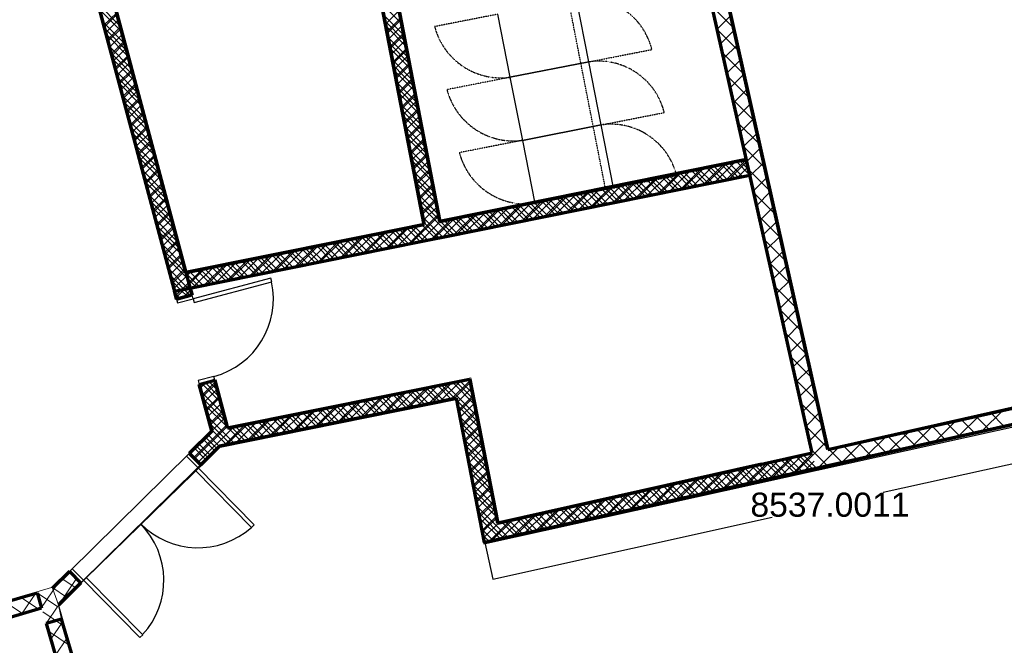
# Model space of a CAD drawing. Header units: millimetres. Extents: x 98667 to 994031, y -2704 to 533009.
# Tile 229 of 256: x 666560 to 678817, y 383785 to 391575. Entities that reach past the tile are written whole.
import ezdxf

# ---------------------------------------------------------------- set-up
doc = ezdxf.new("R2010")
doc.units = ezdxf.units.MM
doc.linetypes.add('HIDDEN2', pattern=[0.1875, 0.125, -0.0625])
for name, color, linetype, lineweight in [('0_F&B AREA', 3, 'Continuous', 0), ('A-WALL-FNSH', 1, 'Continuous', 15), ('A-WALL-FULL', 6, 'Continuous', 70), ('A-WALL-PATT', 5, 'Continuous', 15), ('AP0300R00$1$A-DOOR-FULL', 2, 'Continuous', 25), ('AP0300R00$1$A-DOOR-HEAD', 3, 'Continuous', 35)]:
    doc.layers.add(name, color=color, linetype=linetype, lineweight=lineweight)
doc.layers.add('A-WALL-PATT-50', color=5, linetype='Continuous')
doc.layers.add('STAIRCASE-7$0$A-WALL-HATCH', color=253, linetype='Continuous')
doc.styles.get("Standard").update_dxf_attribs({"font": 'arial.ttf'})

msp = doc.modelspace()

# ---------------------------------------------------------------- linework, layer by layer
at = {"color": 251, "linetype": 'HIDDEN2', "ltscale": 0.02}
for p, q in [((673546, 391031, 0), (673393, 391816, 0)), ((672509, 391643, 0), (671724, 391489, 0)), ((673645, 391050, 0), (674430, 391204, 0)), ((673700, 390246, 0), (673546, 391031, 0)), ((672663, 390858, 0), (671878, 390704, 0)), ((673799, 390265, 0), (674584, 390419, 0)), ((673854, 389461, 0), (673700, 390246, 0)), ((672817, 390073, 0), (672032, 389919, 0)), ((673952, 389480, 0), (674738, 389634, 0))]:
    msp.add_line(p, q, dxfattribs=at)
at = {"color": 251, "ltscale": 0.02}
for p, q in [((673645, 391050, 0), (673491, 391835, 0)), ((672509, 391643, 0), (672663, 390858, 0)), ((672663, 390858, 0), (673645, 391050, 0)), ((673645, 391050, 0), (672663, 390858, 0)), ((673799, 390265, 0), (673645, 391050, 0)), ((672663, 390858, 0), (672817, 390073, 0)), ((672817, 390073, 0), (673799, 390265, 0)), ((673799, 390265, 0), (672817, 390073, 0)), ((673952, 389480, 0), (673799, 390265, 0)), ((672817, 390073, 0), (672971, 389288, 0)), ((672971, 389288, 0), (673952, 389480, 0))]:
    msp.add_line(p, q, dxfattribs=at)
at = {"color": 251, "extrusion": (1.05747e-05, 2.72671e-06, 1)}
for p, q in [((669685, 388357, 0), (668719, 388099, 0)), ((668731, 388052, 0), (669697, 388310, 0)), ((669697, 388310, 0), (669685, 388357, 0)), ((668706, 388148, 0), (668513, 388096, 0)), ((668513, 388096, 0), (668525, 388048, 0)), ((668525, 388048, 0), (668719, 388099, 0)), ((668719, 388099, 0), (668706, 388148, 0)), ((668719, 388099, 0), (668731, 388052, 0)), ((668976, 387133, 0), (668783, 387082, 0)), ((668783, 387082, 0), (668796, 387033, 0)), ((668796, 387033, 0), (668989, 387085, 0)), ((668989, 387085, 0), (668976, 387133, 0))]:
    msp.add_line(p, q, dxfattribs=at)
at = {"color": 251, "linetype": 'HIDDEN2', "ltscale": 0.02}
for centre, radius, start, end in [((673610, 390998, 0), 846, 14.1024, 98.0881), ((672553, 391708, 0), 857, 194.8171, 277.3734), ((673764, 390213, 0), 846, 14.1024, 98.0881), ((672707, 390923, 0), 857, 194.8171, 277.3734), ((673918, 389428, 0), 846, 14.1024, 98.0881), ((672861, 390138, 0), 857, 194.8171, 277.3734)]:
    msp.add_arc(centre, radius, start, end, dxfattribs=at)
at = {"color": 251, "extrusion": (1.05747e-05, 2.72671e-06, 1)}
msp.add_ellipse((668719, 388099, 0), major_axis=(966, 258, 0), ratio=1, start_param=4.712355, end_param=6.234521, dxfattribs=at)
at = {"layer": '0_F&B AREA', "color": 251, "extrusion": (-8.97989e-08, -2.5816e-08, 1)}
for p, q in [((671999, 386862, 0), (669049, 386266, 0)), ((672348, 385065, 0), (671999, 386862, 0)), ((680678, 386928, 0), (672348, 385065, 0)), ((669049, 386266, 0), (667043, 384289, 0)), ((667043, 384289, 0), (667081, 384112, 0)), ((667081, 384112, 0), (667589, 382385, 0))]:
    msp.add_line(p, q, dxfattribs=at)
at = {"layer": 'A-WALL-FNSH', "color": 251, "linetype": 'ByBlock'}
for p, q in [((674234, 395907), (675590, 389847, 0)), ((667256, 392754, 0), (668498, 388093, 0)), ((671082, 392807, 0), (671802, 389082, 0)), ((668642, 388446, 0), (667515, 392674, 0)), ((670900, 392538, 0), (671576, 389036, 0)), ((671802, 389082, 0), (675590, 389847, 0)), ((668702, 388221, 0), (674414, 389375, 0)), ((671576, 389036, 0), (668642, 388446, 0)), ((668720, 388152, 0), (668702, 388221, 0)), ((668498, 388093, 0), (668513, 388096, 0)), ((668706, 388148, 0), (668720, 388152, 0)), ((672337, 385047, 0), (671988, 386844, 0)), ((672337, 385047, 0), (680863, 386954, 0)), ((667168, 384714, 0), (666955, 384503, 0)), ((667329, 384550, 0), (667054, 384278, 0)), ((666955, 384504, 0), (666341, 384322, 0))]:
    msp.add_line(p, q, dxfattribs=at)
at = {"layer": 'A-WALL-FNSH', "color": 251}
for p, q in [((668989, 387085, 0), (669004, 387089, 0)), ((669158, 386508, 0), (669004, 387089, 0)), ((669158, 386508, 0), (672176, 387117, 0)), ((672527, 385310, 0), (672176, 387117, 0)), ((668796, 387033, 0), (668781, 387030, 0)), ((668781, 387030, 0), (668934, 386455, 0)), ((671988, 386844, 0), (669056, 386252, 0)), ((668934, 386455, 0), (668662, 386187, 0)), ((669056, 386252, 0), (668824, 386024, 0)), ((672509, 385321, 0), (675791, 386056, 0))]:
    msp.add_line(p, q, dxfattribs=at)
at = {"layer": 'A-WALL-FULL', "color": 251}
for p, q in [((676424, 386182), (674246, 395924, 0)), ((676621, 386225), (674442, 395962, 0)), ((667273, 392748, 0), (668513, 388096, 0)), ((671070, 392789, 0), (671790, 389064, 0)), ((668706, 388148, 0), (667498, 392679, 0)), ((671594, 389025, 0), (670912, 392555, 0)), ((671790, 389064, 0), (675603, 389834, 0)), ((671633, 388829, 0), (675647, 389639, 0)), ((668632, 388426, 0), (671594, 389025, 0)), ((668487, 388193, 0), (671633, 388829, 0)), ((668513, 388096, 0), (668706, 388148, 0)), ((668796, 387033, 0), (668989, 387085, 0)), ((669148, 386490, 0), (668989, 387085, 0)), ((669148, 386490, 0), (672164, 387099, 0)), ((672512, 385307, 0), (672164, 387099, 0)), ((676620, 386225, 0), (680635, 387124)), ((668796, 387033, 0), (668951, 386451, 0)), ((671999, 386862, 0), (669049, 386266, 0)), ((672348, 385065, 0), (671999, 386862, 0)), ((668951, 386451, 0), (668673, 386176, 0)), ((669049, 386266, 0), (668814, 386034, 0)), ((668669, 386179, 0), (668814, 386034, 0)), ((672512, 385307, 0), (676424, 386182)), ((667178, 384703, 0), (666968, 384495, 0)), ((667178, 384703, 0), (667322, 384558, 0)), ((667319, 384561, 0), (667043, 384289, 0))]:
    msp.add_line(p, q, dxfattribs=at)
at = {"layer": 'A-WALL-FULL', "color": 251, "linetype": 'ByBlock'}
for p, q in [((676424, 386182, 0), (674246, 395924, 0)), ((674442, 395962, 0), (676621, 386225, 0)), ((667273, 392748, 0), (668487, 388193, 0)), ((671790, 389064, 0), (671070, 392789, 0)), ((668626, 388424, 0), (667498, 392679, 0)), ((670912, 392555, 0), (671594, 389025, 0)), ((675603, 389834, 0), (671790, 389064, 0)), ((675647, 389639, 0), (675603, 389834, 0)), ((671828, 388868, 0), (675647, 389639, 0)), ((671594, 389025, 0), (668626, 388424, 0)), ((668487, 388193, 0), (671633, 388829, 0)), ((671633, 388829, 0), (671828, 388868, 0)), ((671828, 388868, 0), (671828, 388868, 0)), ((668487, 388193, 0), (668683, 388233, 0)), ((668513, 388096, 0), (668487, 388193, 0)), ((668683, 388233, 0), (668706, 388148, 0)), ((668706, 388148, 0), (668683, 388233, 0)), ((668706, 388148, 0), (668513, 388096, 0)), ((668796, 387033, 0), (668989, 387085, 0)), ((668989, 387085, 0), (669148, 386490, 0)), ((669148, 386490, 0), (672164, 387099, 0)), ((672164, 387099, 0), (672512, 385307, 0)), ((676621, 386225, 0), (680635, 387121, 0)), ((668951, 386451, 0), (668796, 387033, 0)), ((671999, 386862, 0), (669049, 386266, 0)), ((672348, 385065, 0), (671999, 386862, 0)), ((680678, 386928, 0), (672348, 385065, 0)), ((668673, 386176, 0), (668951, 386451, 0)), ((669049, 386266, 0), (668814, 386034, 0)), ((668814, 386034, 0), (668673, 386176, 0)), ((672512, 385307, 0), (676424, 386182, 0)), ((667178, 384703, 0), (666968, 384495, 0)), ((667319, 384560, 0), (667043, 384289, 0)), ((666345, 384312), (666777, 384439)), ((666777, 384439), (666833, 384249)), ((666833, 384249), (666401, 384120)), ((667081, 384112), (666889, 384055)), ((666889, 384055), (668741, 377762)), ((667589, 382385), (667081, 384112))]:
    msp.add_line(p, q, dxfattribs=at)
at = {"layer": 'A-WALL-PATT', "color": 251}
for p, q in [((674246, 395924, 0), (675603, 389834, 0)), ((676619, 386235, 0), (674442, 395962, 0)), ((667273, 392748, 0), (668513, 388096, 0)), ((671790, 389064, 0), (671070, 392789, 0)), ((668632, 388425, 0), (667498, 392679, 0)), ((670912, 392555, 0), (671594, 389025, 0)), ((675603, 389834, 0), (671790, 389064, 0)), ((668683, 388233, 0), (675651, 389640, 0)), ((675651, 389640, 0), (676422, 386192, 0)), ((671594, 389025, 0), (668632, 388425, 0)), ((668706, 388148, 0), (668683, 388233, 0)), ((668513, 388096, 0), (668706, 388148, 0)), ((668989, 387085, 0), (668796, 387033, 0)), ((669148, 386490, 0), (668989, 387085, 0)), ((672164, 387099, 0), (669148, 386490, 0)), ((672512, 385307, 0), (672164, 387099, 0)), ((680621, 387120, 0), (676619, 386235, 0)), ((668796, 387033, 0), (668951, 386451, 0)), ((669046, 386266, 0), (671999, 386862, 0)), ((671999, 386862, 0), (672348, 385065, 0)), ((672348, 385065, 0), (680678, 386928, 0)), ((668951, 386451, 0), (668674, 386175, 0)), ((668813, 386034, 0), (669046, 386266, 0)), ((668674, 386175, 0), (668813, 386034, 0)), ((676422, 386192, 0), (672512, 385307, 0))]:
    msp.add_line(p, q, dxfattribs=at)
at = {"layer": 'A-WALL-PATT', "color": 251, "linetype": 'Continuous'}
for p, q in [((667815, 391492), (667532, 391777)), ((675447, 391472), (675178, 391743)), ((667611, 391481), (667774, 391644)), ((675241, 391458), (675412, 391628)), ((671356, 391308), (671104, 391562)), ((671134, 391403), (671305, 391573)), ((667897, 391185), (667614, 391469)), ((667658, 391304), (667821, 391467)), ((671171, 391216), (671341, 391385)), ((675512, 391182), (675243, 391453)), ((675282, 391275), (675453, 391444)), ((667705, 391127), (667869, 391290)), ((671410, 391029), (671158, 391283)), ((675323, 391091), (675494, 391261)), ((667979, 390877), (667696, 391162)), ((671207, 391028), (671378, 391198)), ((675577, 390891), (675307, 391162)), ((667752, 390950), (667916, 391113)), ((671464, 390749), (671212, 391003)), ((671243, 390840), (671414, 391010)), ((675364, 390908), (675535, 391078)), ((667799, 390773), (667963, 390936)), ((675405, 390725), (675576, 390895)), ((668061, 390570), (667778, 390854)), ((667846, 390596), (668010, 390759)), ((671279, 390652), (671450, 390822)), ((675642, 390601), (675372, 390872)), ((671518, 390470), (671266, 390724)), ((671316, 390464), (671487, 390634)), ((675446, 390542), (675617, 390712)), ((668143, 390262), (667860, 390547)), ((667894, 390419), (668057, 390582)), ((675707, 390310), (675437, 390582)), ((675487, 390358), (675658, 390529)), ((667941, 390242), (668105, 390405)), ((671572, 390190), (671320, 390445)), ((671352, 390276), (671523, 390446)), ((675772, 390020), (675501, 390292)), ((675527, 390175), (675699, 390346)), ((668225, 389955), (667942, 390239)), ((667988, 390065), (668152, 390228)), ((671626, 389911), (671373, 390165)), ((671388, 390089), (671559, 390259)), ((675568, 389992), (675740, 390162)), ((668035, 389888), (668199, 390051)), ((671425, 389901), (671595, 390071)), ((668307, 389647), (668024, 389932)), ((675386, 389586), (675781, 389979)), ((675837, 389730), (675566, 390002)), ((668082, 389711), (668246, 389874)), ((671680, 389632), (671427, 389886)), ((671461, 389713), (671632, 389883)), ((675103, 389529), (675361, 389785)), ((675507, 389611), (675338, 389781)), ((675902, 389439), (675525, 389818)), ((675654, 389629), (675822, 389796)), ((668129, 389534), (668293, 389697)), ((671497, 389525), (671668, 389695)), ((674538, 389415), (674796, 389671)), ((674948, 389498), (674779, 389668)), ((674821, 389472), (675078, 389728)), ((675134, 389536), (674965, 389705)), ((675321, 389573), (675152, 389743)), ((668389, 389339), (668105, 389624)), ((671734, 389352), (671481, 389606)), ((673973, 389301), (674231, 389557)), ((674388, 389385), (674219, 389555)), ((674256, 389358), (674513, 389614)), ((674575, 389423), (674406, 389592)), ((674761, 389460), (674592, 389630)), ((675695, 389446), (675863, 389613)), ((668177, 389357), (668340, 389520)), ((671533, 389337), (671704, 389507)), ((673408, 389187), (673666, 389443)), ((673829, 389272), (673660, 389442)), ((673691, 389244), (673948, 389500)), ((674016, 389310), (673847, 389480)), ((674202, 389347), (674033, 389517)), ((675967, 389149), (675701, 389415)), ((675736, 389263), (675904, 389430)), ((668471, 389032), (668187, 389317)), ((668224, 389180), (668388, 389343)), ((671788, 389073), (671535, 389327)), ((671570, 389150), (671741, 389320)), ((672843, 389073), (673101, 389329)), ((673083, 389121), (672914, 389291)), ((673270, 389159), (673101, 389329)), ((673126, 389130), (673383, 389386)), ((673456, 389197), (673287, 389367)), ((673643, 389234), (673474, 389404)), ((668271, 389003), (668435, 389166)), ((672278, 388959), (672536, 389215)), ((672524, 389008), (672355, 389178)), ((672710, 389046), (672541, 389216)), ((672561, 389016), (672818, 389272)), ((672897, 389084), (672728, 389254)), ((675776, 389079), (675945, 389247)), ((671431, 388788), (671777, 389132)), ((671778, 388858), (671589, 389048)), ((671713, 388845), (671971, 389101)), ((671965, 388895), (671796, 389065)), ((672151, 388933), (671982, 389103)), ((671996, 388902), (672253, 389158)), ((672337, 388971), (672169, 389141)), ((676032, 388858), (675766, 389125)), ((675817, 388896), (675986, 389064)), ((668553, 388724), (668269, 389009)), ((668318, 388826), (668482, 388989)), ((670866, 388674), (671123, 388929)), ((671148, 388731), (671406, 388986)), ((671405, 388782), (671236, 388952)), ((671592, 388820), (671423, 388990)), ((668365, 388649), (668529, 388812)), ((670301, 388559), (670558, 388815)), ((670659, 388632), (670491, 388801)), ((670583, 388616), (670840, 388872)), ((670846, 388669), (670677, 388839)), ((671032, 388707), (670864, 388877)), ((671219, 388745), (671050, 388915)), ((676097, 388568), (675831, 388835)), ((675858, 388713), (676027, 388881)), ((668795, 388255), (668351, 388702)), ((669736, 388445), (669992, 388701)), ((670100, 388519), (669932, 388688)), ((670018, 388502), (670275, 388758)), ((670287, 388557), (670118, 388726)), ((670473, 388594), (670305, 388764)), ((675899, 388530), (676068, 388697)), ((668412, 388472), (668576, 388635)), ((669171, 388331), (669427, 388586)), ((669541, 388406), (669373, 388575)), ((669453, 388388), (669710, 388643)), ((669727, 388444), (669559, 388613)), ((669914, 388481), (669745, 388651)), ((668460, 388295), (668623, 388458)), ((668507, 388118), (668862, 388472)), ((668981, 388293), (668813, 388462)), ((668888, 388274), (669145, 388529)), ((669168, 388331), (669000, 388500)), ((669354, 388368), (669186, 388537)), ((676162, 388277), (675896, 388544)), ((675940, 388347), (676109, 388514)), ((668684, 388142), (668433, 388394)), ((675981, 388164), (676150, 388331)), ((668643, 388131), (668565, 388209)), ((668594, 388118), (668689, 388212)), ((676227, 387987), (675961, 388254)), ((676022, 387980), (676191, 388148)), ((676292, 387696), (676026, 387963)), ((676063, 387797), (676232, 387965)), ((676104, 387614), (676273, 387782)), ((676357, 387406), (676091, 387673)), ((676145, 387431), (676314, 387599)), ((676422, 387115), (676156, 387382)), ((676186, 387248), (676355, 387415)), ((676227, 387065), (676396, 387232)), ((676487, 386825), (676221, 387092)), ((668837, 386880), (669000, 387042)), ((669044, 386880), (668871, 387053)), ((671399, 386741), (671656, 386997)), ((671790, 386820), (671621, 386990)), ((671681, 386798), (671939, 387054)), ((671976, 386857), (671807, 387027)), ((671964, 386855), (672171, 387061)), ((672214, 386844), (671994, 387065)), ((676268, 386882), (676436, 387049)), ((669126, 386572), (668843, 386856)), ((668884, 386703), (669048, 386865)), ((670834, 386627), (671091, 386883)), ((671044, 386669), (670875, 386839)), ((671231, 386707), (671062, 386877)), ((671116, 386684), (671374, 386940)), ((671417, 386744), (671248, 386914)), ((671604, 386782), (671435, 386952)), ((672031, 386698), (672208, 386874)), ((676309, 386698), (676477, 386866)), ((669986, 386456), (670244, 386712)), ((670269, 386513), (670526, 386769)), ((670485, 386556), (670316, 386726)), ((670671, 386594), (670502, 386764)), ((670551, 386570), (670809, 386826)), ((670858, 386631), (670689, 386801)), ((672268, 386564), (672006, 386828)), ((676552, 386534), (676286, 386802)), ((678534, 386448), (678806, 386719)), ((668931, 386526), (669095, 386688)), ((669421, 386341), (669679, 386597)), ((669704, 386398), (669961, 386654)), ((669926, 386443), (669757, 386613)), ((670112, 386481), (669943, 386651)), ((670298, 386519), (670129, 386688)), ((672068, 386510), (672244, 386686)), ((676350, 386515), (676518, 386683)), ((677953, 386319), (678227, 386591)), ((678244, 386383), (678516, 386655)), ((678447, 386429), (678276, 386601)), ((678631, 386470), (678459, 386642)), ((678814, 386511), (678643, 386683)), ((668738, 386110), (669142, 386511)), ((669180, 386293), (668925, 386549)), ((669139, 386284), (669396, 386540)), ((669366, 386330), (669197, 386500)), ((669553, 386368), (669384, 386538)), ((669739, 386406), (669570, 386575)), ((672322, 386285), (672060, 386548)), ((672104, 386323), (672281, 386498)), ((676617, 386244), (676351, 386511)), ((676391, 386332), (676559, 386500)), ((677663, 386254), (677937, 386527)), ((677898, 386306), (677725, 386480)), ((678081, 386347), (677909, 386520)), ((678264, 386388), (678092, 386561)), ((669014, 386234), (668874, 386375)), ((677082, 386124), (677358, 386399)), ((677348, 386183), (677175, 386358)), ((677532, 386224), (677358, 386399)), ((677372, 386189), (677648, 386463)), ((677715, 386265), (677542, 386439)), ((668902, 386122), (668762, 386263)), ((672377, 386005), (672115, 386268)), ((672141, 386135), (672317, 386311)), ((676211, 385929), (676600, 386317)), ((676501, 385994), (676779, 386271)), ((676799, 386060), (676624, 386236)), ((676791, 386059), (677069, 386335)), ((676982, 386101), (676808, 386277)), ((677165, 386142), (676991, 386317)), ((672177, 385947), (672354, 386123)), ((675920, 385864), (676199, 386141)), ((676249, 385938), (676075, 386113)), ((676433, 385979), (676258, 386154)), ((676616, 386020), (676416, 386221)), ((672431, 385725), (672169, 385988)), ((675339, 385734), (675616, 386009)), ((675700, 385815), (675527, 385989)), ((675630, 385799), (675907, 386075)), ((675883, 385856), (675710, 386030)), ((676066, 385897), (675892, 386072)), ((672213, 385760), (672390, 385935)), ((674759, 385604), (675033, 385877)), ((675151, 385692), (674978, 385865)), ((675049, 385669), (675324, 385943)), ((675334, 385733), (675161, 385906)), ((675517, 385774), (675344, 385948)), ((672250, 385572), (672426, 385748)), ((674178, 385474), (674450, 385745)), ((674601, 385569), (674430, 385741)), ((674468, 385539), (674742, 385811)), ((674784, 385610), (674613, 385782)), ((674967, 385651), (674796, 385824)), ((672485, 385445), (672223, 385709)), ((673597, 385345), (673867, 385613)), ((674052, 385446), (673882, 385617)), ((673887, 385409), (674159, 385679)), ((674235, 385487), (674065, 385658)), ((674418, 385528), (674247, 385699)), ((672286, 385385), (672463, 385560)), ((673306, 385280), (673576, 385547)), ((673502, 385323), (673334, 385493)), ((673685, 385364), (673516, 385534)), ((673868, 385405), (673699, 385575)), ((672586, 385119), (672278, 385429)), ((672323, 385197), (672499, 385373)), ((672726, 385150), (672993, 385415)), ((672953, 385200), (672785, 385369)), ((673136, 385241), (672968, 385410)), ((673016, 385215), (673284, 385481)), ((673319, 385282), (673151, 385451)), ((672435, 385085), (672701, 385350)), ((672769, 385160), (672603, 385327)), ((672403, 385078), (672332, 385149)), ((666822, 384244), (667042, 384569)), ((667042, 384285), (667265, 384616)), ((667087, 384613), (667257, 384499)), ((666583, 384173), (666759, 384433)), ((666778, 384439), (667036, 384265)), ((666972, 384499), (667142, 384385)), ((666383, 384323), (666598, 384178)), ((666580, 384381), (666795, 384236)), ((666889, 384058), (667033, 384272)), ((666847, 384201), (667106, 384026)), ((666947, 383861), (667091, 384075)), ((666917, 383962), (667176, 383786)), ((667005, 383663), (667150, 383878))]:
    msp.add_line(p, q, dxfattribs=at)
at = {"layer": 'A-WALL-PATT', "color": 251, "linetype": 'ByBlock'}
for p, q in [((666968, 384495, 0), (667178, 384703, 0)), ((667178, 384703, 0), (667319, 384561, 0)), ((667319, 384561, 0), (667043, 384289, 0)), ((667043, 384289, 0), (666968, 384495, 0))]:
    msp.add_line(p, q, dxfattribs=at)
at = {"layer": 'A-WALL-PATT-50', "color": 251, "linetype": 'Continuous'}
for p, q in [((671315, 391523), (671062, 391777)), ((667831, 391424), (667551, 391705)), ((667605, 391501), (667768, 391662)), ((671342, 391383), (671089, 391637)), ((671112, 391518), (671283, 391688)), ((667872, 391270), (667592, 391552)), ((667629, 391412), (667791, 391574)), ((671369, 391243), (671116, 391497)), ((671130, 391424), (671301, 391594)), ((671148, 391330), (671319, 391500)), ((667912, 391117), (667633, 391398)), ((667653, 391324), (667815, 391485)), ((667676, 391235), (667838, 391396)), ((671167, 391236), (671337, 391406)), ((667700, 391147), (667862, 391308)), ((671396, 391103), (671143, 391358)), ((671185, 391142), (671356, 391312)), ((667953, 390963), (667674, 391244)), ((667723, 391058), (667885, 391219)), ((667747, 390970), (667909, 391131)), ((671423, 390964), (671170, 391218)), ((671203, 391048), (671374, 391218)), ((671221, 390955), (671392, 391124)), ((667994, 390810), (667715, 391090)), ((667770, 390881), (667932, 391042)), ((671450, 390824), (671197, 391078)), ((671239, 390861), (671410, 391031)), ((668034, 390657), (667756, 390937)), ((667794, 390793), (667956, 390953)), ((671477, 390684), (671224, 390939)), ((671257, 390767), (671428, 390937)), ((668075, 390503), (667797, 390783)), ((667818, 390704), (667979, 390865)), ((667841, 390616), (668003, 390776)), ((671504, 390545), (671251, 390799)), ((671275, 390673), (671446, 390843)), ((667865, 390527), (668026, 390688)), ((671531, 390405), (671278, 390659)), ((671294, 390579), (671464, 390749)), ((671312, 390485), (671483, 390655)), ((668116, 390350), (667838, 390629)), ((667888, 390439), (668049, 390599)), ((671558, 390265), (671305, 390519)), ((671330, 390391), (671501, 390561)), ((668156, 390196), (667879, 390475)), ((667912, 390350), (668073, 390510)), ((667936, 390262), (668096, 390422)), ((671348, 390297), (671519, 390467)), ((668197, 390043), (667920, 390322)), ((667959, 390173), (668120, 390333)), ((671585, 390126), (671332, 390380)), ((671366, 390203), (671537, 390373)), ((671384, 390109), (671555, 390279)), ((668237, 389889), (667961, 390168)), ((667983, 390085), (668143, 390245)), ((668006, 389996), (668167, 390156)), ((671612, 389986), (671359, 390240)), ((671402, 390015), (671573, 390185)), ((668030, 389908), (668190, 390067)), ((671639, 389846), (671386, 390100)), ((671421, 389922), (671591, 390092)), ((668278, 389736), (668002, 390014)), ((668053, 389819), (668214, 389979)), ((671666, 389706), (671413, 389961)), ((671439, 389828), (671610, 389998)), ((671457, 389734), (671628, 389904)), ((668319, 389583), (668043, 389860)), ((668077, 389731), (668237, 389890)), ((668101, 389642), (668261, 389802)), ((671693, 389567), (671440, 389821)), ((671475, 389640), (671646, 389810)), ((675072, 389523), (675329, 389779)), ((675213, 389551), (675471, 389808)), ((675355, 389580), (675605, 389829)), ((675557, 389621), (675388, 389791)), ((675646, 389644), (675481, 389810)), ((675613, 389789), (675574, 389828)), ((668359, 389429), (668084, 389706)), ((668124, 389554), (668284, 389713)), ((671720, 389427), (671467, 389681)), ((671493, 389546), (671664, 389716)), ((674507, 389409), (674764, 389665)), ((674648, 389437), (674906, 389693)), ((674904, 389489), (674735, 389659)), ((674790, 389466), (675047, 389722)), ((674998, 389508), (674829, 389678)), ((675091, 389527), (674922, 389697)), ((674931, 389494), (675188, 389750)), ((675184, 389546), (675015, 389716)), ((675277, 389564), (675108, 389734)), ((675371, 389583), (675202, 389753)), ((675464, 389602), (675295, 389772)), ((675496, 389609), (675625, 389737)), ((668400, 389276), (668125, 389553)), ((668148, 389465), (668308, 389624)), ((668171, 389377), (668331, 389536)), ((671747, 389287), (671494, 389542)), ((671511, 389452), (671682, 389622)), ((673942, 389295), (674200, 389551)), ((674083, 389323), (674341, 389579)), ((674345, 389376), (674176, 389546)), ((674225, 389352), (674482, 389608)), ((674438, 389395), (674269, 389565)), ((674532, 389414), (674363, 389584)), ((674366, 389380), (674623, 389636)), ((674625, 389433), (674456, 389603)), ((674718, 389451), (674549, 389621)), ((674811, 389470), (674642, 389640)), ((675637, 389637), (675646, 389646)), ((668195, 389288), (668355, 389447)), ((671529, 389358), (671700, 389528)), ((671548, 389264), (671718, 389434)), ((673236, 389152), (673493, 389408)), ((673377, 389181), (673635, 389437)), ((673518, 389209), (673776, 389465)), ((673693, 389244), (673524, 389414)), ((673786, 389263), (673617, 389433)), ((673660, 389238), (673917, 389494)), ((673879, 389282), (673710, 389452)), ((673801, 389266), (674058, 389522)), ((673972, 389301), (673803, 389471)), ((674065, 389320), (673896, 389490)), ((674159, 389339), (673990, 389508)), ((674252, 389357), (674083, 389527)), ((668441, 389122), (668165, 389399)), ((668219, 389200), (668378, 389359)), ((671774, 389148), (671521, 389402)), ((671566, 389170), (671737, 389340)), ((672671, 389038), (672928, 389294)), ((672812, 389067), (673070, 389323)), ((672953, 389095), (673211, 389351)), ((673133, 389131), (672964, 389301)), ((673226, 389150), (673057, 389320)), ((673095, 389124), (673352, 389380)), ((673320, 389169), (673151, 389339)), ((673413, 389188), (673244, 389358)), ((673506, 389207), (673337, 389377)), ((673599, 389226), (673430, 389395)), ((668481, 388969), (668206, 389245)), ((668242, 389111), (668402, 389270)), ((668266, 389023), (668425, 389181)), ((671921, 388887), (671548, 389262)), ((671584, 389076), (671755, 389246)), ((672106, 388924), (672363, 389180)), ((672247, 388952), (672505, 389208)), ((672481, 389000), (672312, 389170)), ((672388, 388981), (672646, 389237)), ((672574, 389018), (672405, 389188)), ((672667, 389037), (672498, 389207)), ((672530, 389010), (672787, 389266)), ((672760, 389056), (672591, 389226)), ((672854, 389075), (672685, 389245)), ((672947, 389094), (672778, 389264)), ((673040, 389113), (672871, 389283)), ((668522, 388815), (668247, 389091)), ((668289, 388934), (668448, 389093)), ((671400, 388781), (671773, 389152)), ((671541, 388810), (671798, 389066)), ((671828, 388868), (671575, 389122)), ((671682, 388838), (671940, 389094)), ((671823, 388867), (672081, 389123)), ((672015, 388906), (671846, 389075)), ((672108, 388924), (671939, 389094)), ((671965, 388895), (672222, 389151)), ((672201, 388943), (672032, 389113)), ((672294, 388962), (672125, 389132)), ((672387, 388981), (672218, 389151)), ((668563, 388662), (668288, 388938)), ((668313, 388846), (668472, 389004)), ((670835, 388667), (671092, 388923)), ((670976, 388696), (671233, 388952)), ((671269, 388755), (671100, 388925)), ((671117, 388724), (671374, 388980)), ((671362, 388774), (671193, 388943)), ((671258, 388753), (671516, 389009)), ((671455, 388793), (671286, 388962)), ((671548, 388811), (671380, 388981)), ((671642, 388830), (671473, 389000)), ((671735, 388849), (671566, 389019)), ((668336, 388757), (668495, 388916)), ((668360, 388669), (668519, 388827)), ((670270, 388553), (670526, 388808)), ((670411, 388582), (670668, 388837)), ((670709, 388642), (670541, 388811)), ((670552, 388610), (670809, 388866)), ((670803, 388661), (670634, 388830)), ((670693, 388639), (670950, 388894)), ((670896, 388680), (670727, 388849)), ((670989, 388698), (670820, 388868)), ((671082, 388717), (670914, 388887)), ((671176, 388736), (671007, 388906)), ((668603, 388508), (668329, 388784)), ((668384, 388580), (668542, 388738)), ((669705, 388439), (669961, 388694)), ((669846, 388468), (670102, 388723)), ((670057, 388510), (669889, 388679)), ((670150, 388529), (669982, 388698)), ((669987, 388496), (670244, 388751)), ((670243, 388548), (670075, 388717)), ((670128, 388525), (670385, 388780)), ((670337, 388567), (670168, 388736)), ((670430, 388585), (670261, 388755)), ((670523, 388604), (670355, 388774)), ((670616, 388623), (670448, 388793)), ((668752, 388247), (668370, 388630)), ((668407, 388492), (668566, 388650)), ((668431, 388403), (668589, 388561)), ((668998, 388296), (669254, 388551)), ((669140, 388325), (669396, 388579)), ((669281, 388353), (669537, 388608)), ((669498, 388397), (669330, 388566)), ((669422, 388382), (669678, 388637)), ((669591, 388416), (669423, 388585)), ((669684, 388435), (669516, 388604)), ((669563, 388410), (669820, 388665)), ((669777, 388454), (669609, 388623)), ((669870, 388473), (669702, 388642)), ((669964, 388491), (669796, 388660)), ((668659, 388228), (668411, 388476)), ((668454, 388315), (668613, 388473)), ((668478, 388227), (668689, 388436)), ((668575, 388211), (668830, 388465)), ((668845, 388265), (668677, 388434)), ((668716, 388239), (668972, 388494)), ((668938, 388284), (668771, 388453)), ((668857, 388268), (669113, 388522)), ((669031, 388303), (668864, 388472)), ((669125, 388322), (668957, 388491)), ((669218, 388341), (669050, 388509)), ((669311, 388360), (669143, 388528)), ((669404, 388378), (669236, 388547)), ((668565, 388209), (668452, 388323)), ((668501, 388138), (668575, 388211)), ((668643, 388131), (668565, 388209)), ((668594, 388118), (668689, 388212)), ((668694, 388192), (668659, 388228)), ((668554, 388107), (668493, 388169)), ((671933, 386849), (672167, 387082)), ((672172, 387059), (672137, 387094)), ((668808, 386988), (668875, 387055)), ((669063, 386808), (668830, 387042)), ((668832, 386899), (668995, 387062)), ((668855, 386811), (669019, 386973)), ((669022, 386962), (668918, 387066)), ((671226, 386706), (671484, 386962)), ((671368, 386734), (671625, 386991)), ((671653, 386792), (671484, 386962)), ((671509, 386763), (671766, 387019)), ((671747, 386811), (671578, 386981)), ((671650, 386792), (671908, 387048)), ((671840, 386830), (671671, 387000)), ((671933, 386849), (671764, 387019)), ((671791, 386820), (672049, 387076)), ((672253, 386639), (671857, 387037)), ((672226, 386779), (671951, 387056)), ((672009, 386813), (672186, 386988)), ((672199, 386919), (672044, 387075)), ((669104, 386654), (668821, 386939)), ((668879, 386722), (669042, 386885)), ((670661, 386592), (670919, 386848)), ((670803, 386620), (671060, 386876)), ((671094, 386679), (670925, 386849)), ((670944, 386649), (671201, 386905)), ((671187, 386698), (671018, 386868)), ((671085, 386677), (671343, 386933)), ((671281, 386717), (671112, 386887)), ((671374, 386736), (671205, 386906)), ((671467, 386755), (671298, 386924)), ((671560, 386773), (671391, 386943)), ((672027, 386719), (672204, 386894)), ((669145, 386501), (668862, 386785)), ((668902, 386634), (669066, 386796)), ((670096, 386478), (670354, 386734)), ((670238, 386506), (670495, 386762)), ((670442, 386547), (670273, 386717)), ((670535, 386566), (670366, 386736)), ((670379, 386535), (670636, 386791)), ((670628, 386585), (670459, 386755)), ((670520, 386563), (670778, 386819)), ((670721, 386604), (670552, 386774)), ((670814, 386623), (670645, 386793)), ((670908, 386642), (670739, 386812)), ((671001, 386660), (670832, 386830)), ((672281, 386499), (672019, 386763)), ((672045, 386625), (672222, 386801)), ((669230, 386303), (668903, 386631)), ((668926, 386545), (669090, 386708)), ((668950, 386457), (669113, 386619)), ((669390, 386335), (669648, 386591)), ((669531, 386364), (669789, 386620)), ((669673, 386392), (669930, 386648)), ((669882, 386434), (669713, 386604)), ((669975, 386453), (669806, 386623)), ((669814, 386421), (670071, 386677)), ((670069, 386472), (669900, 386642)), ((669955, 386449), (670213, 386705)), ((670162, 386491), (669993, 386661)), ((670255, 386510), (670086, 386680)), ((670348, 386529), (670179, 386699)), ((672308, 386359), (672046, 386623)), ((672063, 386531), (672240, 386707)), ((672081, 386437), (672258, 386613)), ((668726, 386122), (669137, 386531)), ((668782, 386066), (669224, 386506)), ((669136, 386284), (668944, 386477)), ((669108, 386278), (669365, 386534)), ((669323, 386322), (669154, 386491)), ((669416, 386340), (669247, 386510)), ((669249, 386307), (669506, 386563)), ((669509, 386359), (669340, 386529)), ((669603, 386378), (669434, 386548)), ((669696, 386397), (669527, 386567)), ((669789, 386416), (669620, 386586)), ((672335, 386220), (672073, 386483)), ((672100, 386343), (672277, 386519)), ((668989, 386207), (668848, 386349)), ((669045, 386263), (668904, 386405)), ((672362, 386080), (672099, 386344)), ((672118, 386249), (672295, 386425)), ((668876, 386096), (668735, 386238)), ((668932, 386151), (668791, 386293)), ((672136, 386155), (672313, 386331)), ((672154, 386061), (672331, 386238)), ((668819, 386040), (668678, 386182)), ((672389, 385940), (672126, 386204)), ((672172, 385967), (672350, 386144)), ((675900, 385868), (676154, 386121)), ((676045, 385901), (676299, 386154)), ((676291, 385957), (676132, 386116)), ((676191, 385934), (676427, 386169)), ((676382, 385977), (676224, 386137)), ((676463, 386009), (676315, 386157)), ((676431, 386153), (676407, 386178)), ((672416, 385800), (672153, 386064)), ((672190, 385873), (672368, 386050)), ((675317, 385736), (675573, 385991)), ((675463, 385769), (675718, 386024)), ((675742, 385833), (675582, 385993)), ((675608, 385802), (675863, 386056)), ((675834, 385853), (675674, 386014)), ((675754, 385835), (676009, 386089)), ((675925, 385874), (675766, 386034)), ((676016, 385895), (675857, 386055)), ((676108, 385915), (675949, 386075)), ((676199, 385936), (676040, 386096)), ((676337, 385967), (676448, 386077)), ((672444, 385660), (672180, 385925)), ((672208, 385780), (672386, 385956)), ((672227, 385686), (672404, 385862)), ((674734, 385605), (674992, 385861)), ((674880, 385638), (675137, 385894)), ((675026, 385671), (675283, 385926)), ((675194, 385709), (675033, 385870)), ((675285, 385729), (675125, 385891)), ((675171, 385704), (675428, 385959)), ((675377, 385750), (675216, 385911)), ((675468, 385771), (675308, 385932)), ((675559, 385791), (675399, 385952)), ((675651, 385812), (675491, 385973)), ((672471, 385520), (672207, 385785)), ((672245, 385592), (672422, 385769)), ((674151, 385473), (674411, 385731)), ((674297, 385506), (674556, 385764)), ((674443, 385539), (674702, 385796)), ((674646, 385585), (674484, 385748)), ((674737, 385605), (674575, 385768)), ((674588, 385572), (674847, 385829)), ((674828, 385626), (674667, 385788)), ((674920, 385647), (674758, 385809)), ((675011, 385667), (674850, 385829)), ((675102, 385688), (674941, 385850)), ((672498, 385380), (672234, 385645)), ((672263, 385498), (672441, 385675)), ((673714, 385374), (673976, 385634)), ((673860, 385407), (674121, 385666)), ((674097, 385461), (673934, 385625)), ((674006, 385440), (674266, 385699)), ((674189, 385481), (674026, 385645)), ((674280, 385502), (674117, 385666)), ((674371, 385523), (674209, 385686)), ((674463, 385543), (674300, 385707)), ((674554, 385564), (674392, 385727)), ((672635, 385130), (672261, 385506)), ((672281, 385404), (672459, 385581)), ((672299, 385310), (672477, 385487)), ((673131, 385242), (673395, 385504)), ((673277, 385275), (673540, 385537)), ((673549, 385337), (673385, 385502)), ((673423, 385308), (673685, 385569)), ((673640, 385357), (673476, 385522)), ((673732, 385378), (673568, 385543)), ((673569, 385341), (673830, 385601)), ((673823, 385399), (673659, 385563)), ((673914, 385419), (673751, 385584)), ((674006, 385440), (673842, 385604)), ((672544, 385109), (672288, 385366)), ((672317, 385216), (672495, 385393)), ((672549, 385110), (672814, 385374)), ((672694, 385143), (672959, 385407)), ((673000, 385213), (672835, 385379)), ((672840, 385176), (673104, 385439)), ((673092, 385233), (672927, 385399)), ((672986, 385209), (673250, 385472)), ((673183, 385254), (673018, 385420)), ((673275, 385275), (673110, 385440)), ((673366, 385295), (673201, 385461)), ((673457, 385316), (673293, 385481)), ((672335, 385122), (672523, 385309)), ((672403, 385078), (672669, 385342)), ((672726, 385151), (672560, 385317)), ((672818, 385171), (672652, 385338)), ((672909, 385192), (672743, 385358)), ((672452, 385089), (672315, 385226)), ((672361, 385068), (672342, 385086))]:
    msp.add_line(p, q, dxfattribs=at)
at = {"layer": 'AP0300R00$1$A-DOOR-FULL', "color": 251, "extrusion": (-0.000192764, 0.000116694, 1)}
for p, q in [((668673, 386176, 0), (668637, 386142, 0)), ((668637, 386142, 0), (668778, 385999, 0)), ((668813, 386034, 0), (668673, 386176, 0)), ((668778, 385999, 0), (668743, 385965, 0)), ((668778, 385999, 0), (668813, 386034, 0)), ((669480, 385287, 0), (668778, 385999, 0)), ((668743, 385965, 0), (669445, 385253, 0)), ((669445, 385253, 0), (669480, 385287, 0)), ((667213, 384737, 0), (667178, 384703, 0)), ((667178, 384703, 0), (667319, 384560, 0)), ((667354, 384595, 0), (667213, 384737, 0)), ((667354, 384595, 0), (667388, 384629, 0)), ((667388, 384629, 0), (668091, 383917, 0)), ((667319, 384560, 0), (667354, 384595, 0)), ((668056, 383883, 0), (667354, 384595, 0)), ((668091, 383917, 0), (668056, 383883, 0))]:
    msp.add_line(p, q, dxfattribs=at)
for centre, start, end in [((668778, 385999, -84), 224.5974, 311.8111), ((667354, 384595, -84), 317.3837, 44.5974)]:
    msp.add_arc(centre, 1000, start, end, dxfattribs=at)
at = {"layer": 'AP0300R00$1$A-DOOR-HEAD', "color": 251, "extrusion": (-0.000192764, 0.000116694, 1)}
for p, q in [((668673, 386176, 0), (667178, 384703, 0)), ((667319, 384560, 0), (668813, 386034, 0))]:
    msp.add_line(p, q, dxfattribs=at)
at = {"layer": 'STAIRCASE-7$0$A-WALL-HATCH', "color": 251}
for p, q in [((669056, 386252, 0), (671988, 386844, 0)), ((671988, 386844, 0), (672337, 385047, 0)), ((672337, 385047, 0), (680867, 386934, 0)), ((680784, 386458), (677308, 385687)), ((667043, 384289, 0), (669056, 386252, 0)), ((672450, 384609), (675925, 385380)), ((672349, 385065), (672450, 384609)), ((667589, 382385, 0), (667043, 384289, 0))]:
    msp.add_line(p, q, dxfattribs=at)
msp.add_solid([(672450, 384609), (672450, 384609), (672450, 384609)], dxfattribs=at)

# ---------------------------------------------------------------- texts
msp.add_text('8537.0011', height=300, dxfattribs=at).set_placement((675656, 385386))

doc.saveas('drawing.dxf')
